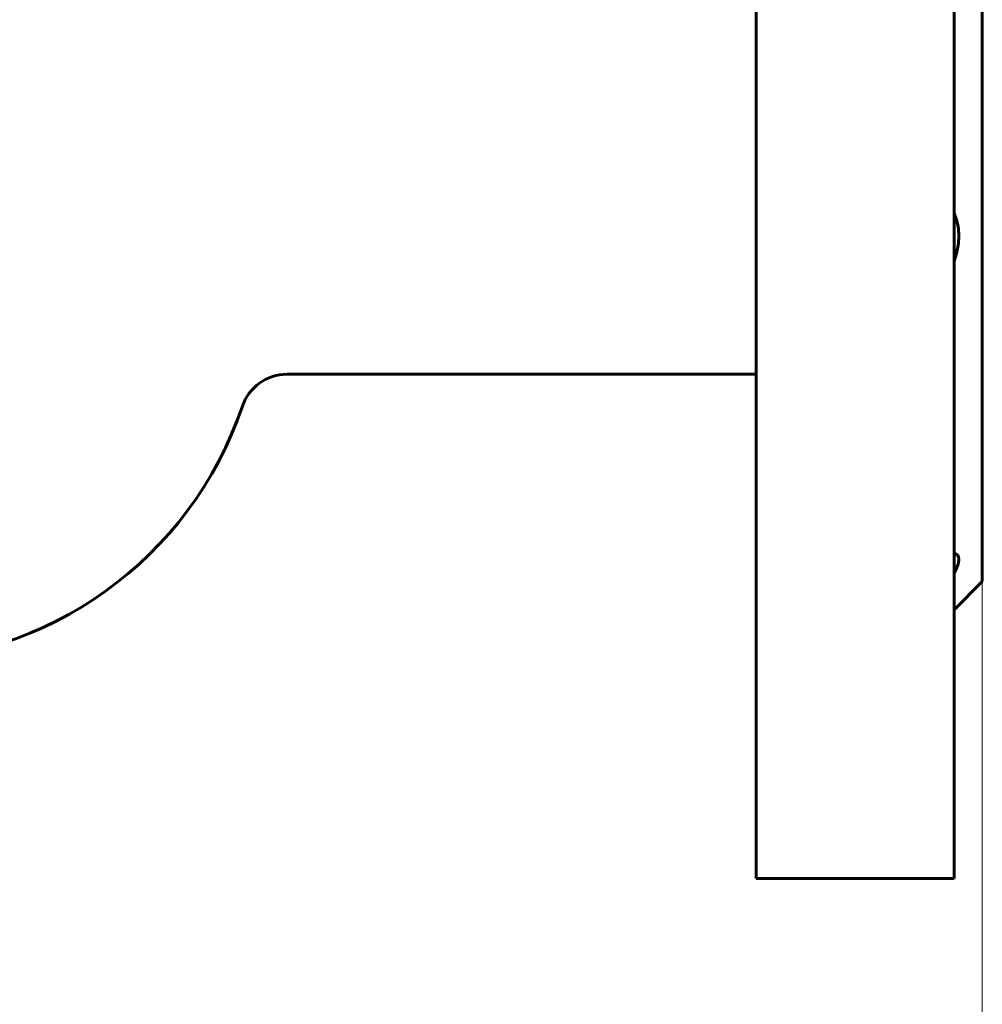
# Model space of a CAD drawing. Header units: millimetres. Extents: x 0 to 420, y 0 to 297.
# Tile 7 of 20: x 146 to 197, y 121 to 173. Entities that reach past the tile are written whole.
import ezdxf

# ---------------------------------------------------------------- set-up
doc = ezdxf.new("R2010")
doc.units = ezdxf.units.MM
doc.linetypes.add('K5LT_BASIC', pattern=[0])
doc.linetypes.add('K5LT_THIN', pattern=[0])
doc.layers.add('Системный слой', color=7, linetype='Continuous')
doc.layers.add('Системный слой (1)', color=7, linetype='Continuous', true_color=0x6c6c6c)
doc.styles.add('KDIMTEXTSTYLE', font='GOST_AU.SHX', dxfattribs={"width": 0.96, "oblique": 15, "height": 5})
doc.styles.add('KTEXTSTYLE', font='GOST_AU.SHX', dxfattribs={"width": 0.96, "height": 5})
doc.dimstyles.new('KDIMSTYLE (0.50)', dxfattribs={"dimtxt": 5, "dimasz": 1, "dimexe": 2, "dimexo": 0, "dimgap": 1, "dimtad": 1, "dimlfac": 2, "dimtxsty": 'KDIMTEXTSTYLE', "dimsah": 1, "dimcen": 0, "dimdle": 1, "dimadec": 0, "dimazin": 0, "dimtfac": 0.667, "dimtmove": 0, "dimatfit": 3, "dimfxl": 1, "dimtvp": 1, "dimtolj": 1, "dimtzin": 0, "dimarcsym": 0})

# ---------------------------------------------------------------- blocks, each defined once
blk = doc.blocks.new('U1')
at = {"layer": 'Системный слой (1)', "color": 150, "linetype": 'K5LT_BASIC', "lineweight": 60, "true_color": 0x0080ff}
blk.add_line((197.439, 143.058), (197.439, 173.558), dxfattribs=at)
blk = doc.blocks.new('U2')
at = {"layer": 'Системный слой (1)', "color": 150, "linetype": 'K5LT_BASIC', "lineweight": 60, "true_color": 0x0080ff}
blk.add_line((195.939, 127.308), (195.939, 173.558), dxfattribs=at)
blk = doc.blocks.new('U3')
at = {"layer": 'Системный слой (1)', "color": 150, "linetype": 'K5LT_BASIC', "lineweight": 60, "true_color": 0x0080ff}
blk.add_line((185.439, 127.308), (185.439, 173.558), dxfattribs=at)
blk = doc.blocks.new('D0')
at = {"layer": 'Системный слой (1)'}
for points in [[(47.439, 113.778), (46.939, 114.437), (47.439, 115.095), (42.439, 114.437)], [(197.439, 114.437), (192.439, 115.095), (192.939, 114.437), (192.439, 113.778)]]:
    blk.add_hatch(color=7, dxfattribs=at).paths.add_polyline_path(points)
at = {"layer": 'Системный слой (1)', "color": 7, "linetype": 'K5LT_THIN', "lineweight": 18}
for p, q in [((42.439, 143.058), (42.439, 112.437)), ((197.439, 143.058), (197.439, 112.437)), ((42.439, 114.437), (47.439, 115.095)), ((47.439, 115.095), (46.939, 114.437)), ((192.939, 114.437), (192.439, 115.095)), ((192.439, 115.095), (197.439, 114.437)), ((47.439, 113.778), (42.439, 114.437)), ((42.439, 114.437), (197.439, 114.437)), ((46.939, 114.437), (47.439, 113.778)), ((197.439, 114.437), (192.439, 113.778)), ((192.439, 113.778), (192.939, 114.437))]:
    blk.add_line(p, q, dxfattribs=at)
blk.add_wipeout([(112.017, 115.437), (112.017, 122.818), (127.226, 122.818), (127.226, 115.437)]).dxf.layer = 'Системный слой (1)'
at = {"layer": 'Системный слой (1)', "color": 7, "char_height": 5, "attachment_point": 1, "style": 'KTEXTSTYLE'}
for s, insert in [('\\H5.0;\\W1.000;\\Q15;\\Q15;\\W0.965;±', (120.219, 122.024)), ('\\H5.0;\\W1.000;\\Q15;\\Q15;\\W0.965;310', (112.017, 122.024)), ('\\H5.0;\\W1.000;\\Q15;\\Q15;\\W0.965;3', (123.13, 122.024))]:
    blk.add_mtext(s, dxfattribs=dict(at, insert=insert))
blk = doc.blocks.new('KDIMARROW_01')
at = {"layer": 'Системный слой'}
blk.add_hatch(color=0, dxfattribs=at).paths.add_polyline_path([(0, 0), (-5, 0.658), (-4.5, 0), (-5, -0.658)])
at = {"layer": 'Системный слой', "color": 0, "linetype": 'K5LT_THIN', "lineweight": 18}
for p, q in [((-4.5, 0), (-5, 0.658)), ((-5, 0.658), (0, 0)), ((0, 0), (-5, -0.658)), ((-5, -0.658), (-4.5, 0))]:
    blk.add_line(p, q, dxfattribs=at)
at = {"layer": 'Системный слой (1)', "color": 0, "linetype": 'K5LT_THIN', "lineweight": 18}
blk.add_line((328.679, 173.558), (328.179, 173.558), dxfattribs=at)

msp = doc.modelspace()

# ---------------------------------------------------------------- linework, layer by layer
at = {"layer": 'Системный слой (1)', "color": 150, "linetype": 'K5LT_BASIC', "lineweight": 60, "true_color": 0x0080ff}
for p, q in [((185.4386, 154.0579), (160.5654, 154.0579)), ((197.4386, 143.0579), (195.9386, 141.5579)), ((195.9386, 127.3079), (185.4386, 127.3079))]:
    msp.add_line(p, q, dxfattribs=at)
for centre, radius, start, end in [((160.5654, 151.5579), 2.5, 90, 161.32531), ((139.3136, 158.7408), 19.9329, 270, 341.32531)]:
    msp.add_arc(centre, radius, start, end, dxfattribs=at)
for points, knots in [([(195.9386, 162.6071), (195.997, 162.4801), (196.0459, 162.3463), (196.1236, 162.0641), (196.1522, 161.9156), (196.187, 161.6018), (196.1923, 161.4411), (196.1799, 161.1134), (196.162, 160.9463), (196.1044, 160.6139), (196.0666, 160.4533), (195.9954, 160.2089), (195.9682, 160.1243), (195.9386, 160.04)], [0.0005982, 0.0005982, 0.0005982, 0.0005982, 1.0484812, 1.0484812, 2.0969625, 2.0969625, 3.1505738, 3.1505738, 4.204185, 4.204185, 5.2065975, 5.2065975, 5.7412219, 5.7412219, 5.7412219, 5.7412219]), ([(195.9386, 144.5533), (195.9682, 144.5466), (195.9954, 144.5376), (196.0666, 144.5042), (196.1044, 144.4737), (196.162, 144.3906), (196.1799, 144.3384), (196.1923, 144.2144), (196.187, 144.1428), (196.1522, 143.9798), (196.1236, 143.8911), (196.0459, 143.7004), (195.997, 143.5984), (195.9386, 143.49)], [0.4646899, 0.4646899, 0.4646899, 0.4646899, 0.9957563, 0.9957563, 1.9915125, 1.9915125, 3.0381276, 3.0381276, 4.0847428, 4.0847428, 5.1262619, 5.1262619, 6.1671868, 6.1671868, 6.1671868, 6.1671868])]:
    msp.add_open_spline(points, degree=3, knots=knots, dxfattribs=at)

# ---------------------------------------------------------------- block references
at = {"layer": 'Системный слой (1)'}
for name in ['U3', 'U2', 'U1']:
    msp.add_blockref(name, (0, 0), dxfattribs=at)

# ---------------------------------------------------------------- next in the draw order: dimensions: what is measured, and where the dimension line sits
at = {"layer": 'Системный слой (1)', "color": 7}
dim = msp.add_linear_dim(base=(42.4386, 114.4366), p1=(197.4386, 143.0579), p2=(42.4386, 143.0579), dimstyle='KDIMSTYLE (0.50)', override={"dimexo": 0, "dimpost": '\\H5.0;\\W0.965;\\Q15;<>', "dimblk1": 'KDIMARROW_01', "dimblk2": 'KDIMARROW_01', "dimse1": 0, "dimse2": 0, "dimclrt": 7, "dimtol": 1, "dimtp": 3, "dimtm": 3, "dimtdec": 5, "dimtolj": 1}, dxfattribs=at)
dim.commit()
dim.dimension.update_dxf_attribs({"geometry": 'D0', "text_midpoint": (119.9386, 114.4366), "dimtype": 160})

doc.saveas('drawing.dxf')
